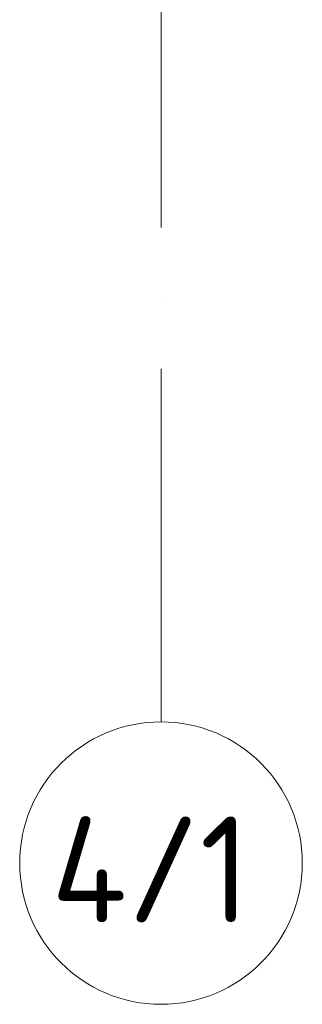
# Model space of a CAD drawing. Header units: millimetres. Extents: x -3267 to 40126, y 29201 to 102288.
# Tile 2 of 256: x 9526 to 10326, y 29201 to 31990. Entities that reach past the tile are written whole.
import ezdxf

# ---------------------------------------------------------------- set-up
doc = ezdxf.new("R2010")
doc.units = ezdxf.units.MM
doc.linetypes.add('4_ Штрихпунктир_ 10 х 2 мм', pattern=[1400, 1000, -200, 0, -200])
doc.layers.add('S-GRID-____-IDEN', color=7, linetype='Continuous', lineweight=9)
doc.layers.add('S-GRID-____-OTLN', color=7, linetype='Continuous', lineweight=9)
doc.styles.add('GOST Common_1', font='GOST_Common.ttf', dxfattribs={"height": 300})

# ---------------------------------------------------------------- blocks, each defined once
blk = doc.blocks.new('Ось сетки - 8_0 мм-37851243-ВКК_02_К1_З_ЭОМ_кабель_')
at = {"layer": 'S-GRID-____-IDEN', "color": 253, "true_color": 0xaaaaaa}
blk.add_circle((0, 0), 4, dxfattribs=at)

msp = doc.modelspace()

# ---------------------------------------------------------------- linework, layer by layer
at = {"layer": 'S-GRID-____-OTLN', "color": 253, "linetype": '4_ Штрихпунктир_ 10 х 2 мм', "true_color": 0xaaaaaa}
msp.add_line((9925.6, 30000.7), (9925.6, 101488.3), dxfattribs=at)

# ---------------------------------------------------------------- block references
at = {"layer": 'S-GRID-____-IDEN', "color": 253, "true_color": 0xaaaaaa, "xscale": 99.99999999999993, "yscale": 99.99999999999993, "zscale": 99.99999999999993}
msp.add_blockref('Ось сетки - 8_0 мм-37851243-ВКК_02_К1_З_ЭОМ_кабель_', (9925.6, 29600.7), dxfattribs=at)

# ---------------------------------------------------------------- texts
at = {"layer": 'S-GRID-____-IDEN', "color": 253, "true_color": 0xaaaaaa, "insert": (9614.5, 29732.8), "char_height": 300, "width": 745.569, "attachment_point": 1, "style": 'GOST Common_1'}
msp.add_mtext('4/1', dxfattribs=at)

doc.saveas('drawing.dxf')
